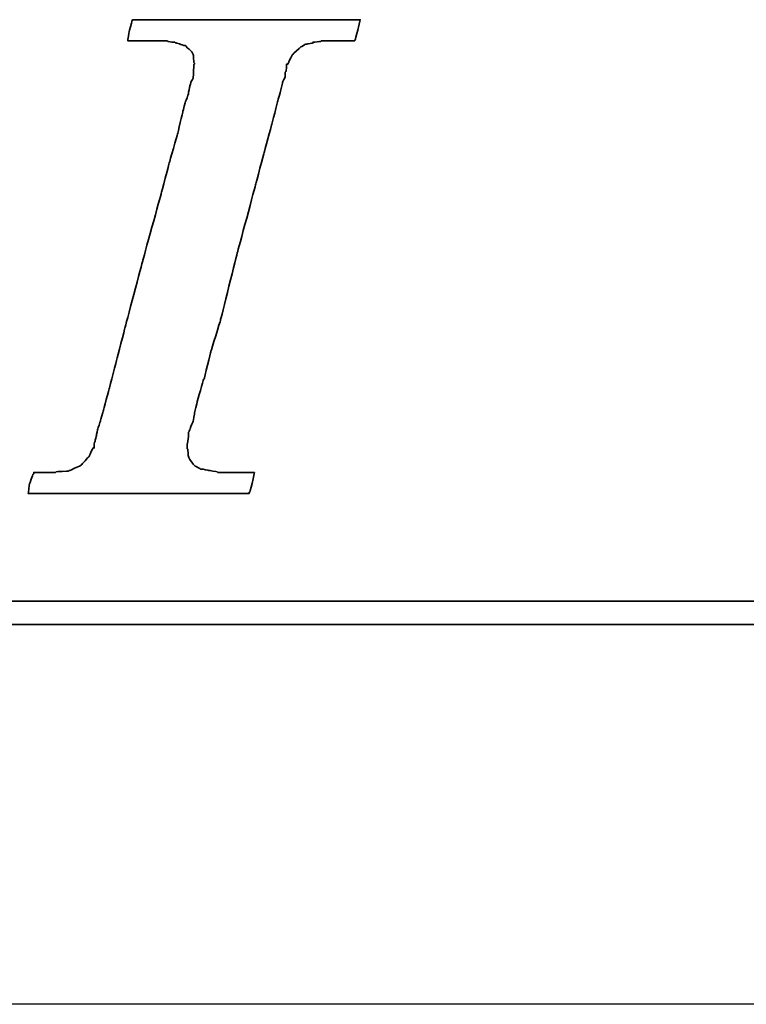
# Model space of a CAD drawing. Header units: millimetres. Extents: x -212 to 3135, y -1694 to 860.
# Tile 29 of 256: x 58.62 to 64.92, y -1671.7 to -1663.16. Entities that reach past the tile are written whole.
import ezdxf

# ---------------------------------------------------------------- set-up
doc = ezdxf.new("R2010")
doc.units = ezdxf.units.MM
doc.layers.add('2', color=7, linetype='CONTINUOUS', true_color=0xffffff)
doc.layers.add('DIM', color=4, linetype='CONTINUOUS')
doc.layers.add('layer 1', color=7, linetype='CONTINUOUS')

# ---------------------------------------------------------------- blocks, each defined once
blk = doc.blocks.new('TBI MOTION logo(完整正式版)')
at = {"layer": 'layer 1', "color": 22, "lineweight": 35}
for points, knots in [([(-40.59125, -7.94375), (-40.59125, -7.94375), (-40.97375, -7.94375), (-40.97375, -7.94375), (-40.97375, -7.94375), (-40.97375, -7.94375), (-41.38125, -7.94375), (-41.38125, -7.94375), (-41.38125, -7.94375), (-41.38125, -7.94375), (-41.54875, -7.94375), (-41.54875, -7.94375), (-41.54875, -7.94375), (-41.54875, -7.94375), (-41.59875, -7.94375), (-41.59875, -7.94375), (-41.59875, -7.94375), (-41.59875, -7.94375), (-41.88375, -7.94375), (-41.88375, -7.94375), (-41.88375, -7.94375), (-41.88375, -7.94375), (-41.90875, -7.91875), (-41.90875, -7.91875), (-41.90875, -7.91875), (-41.90875, -7.91875), (-42.19875, -7.87125), (-42.19875, -7.87125), (-42.19875, -7.87125), (-42.19875, -7.87125), (-42.43875, -7.82375), (-42.43875, -7.82375), (-42.43875, -7.82375), (-42.43875, -7.82375), (-42.45875, -7.82375), (-42.45875, -7.82375), (-42.45875, -7.82375), (-42.45875, -7.82375), (-42.48625, -7.82375), (-42.48625, -7.82375), (-42.48625, -7.82375), (-42.48625, -7.82375), (-42.67625, -7.72375), (-42.67625, -7.72375), (-42.67625, -7.72375), (-42.67625, -7.72375), (-42.70125, -7.70375), (-42.70125, -7.70375), (-42.70125, -7.70375), (-42.70125, -7.70375), (-42.72375, -7.67875), (-42.72375, -7.67875), (-42.72375, -7.67875), (-42.72375, -7.67875), (-42.86875, -7.48875), (-42.86875, -7.48875), (-42.86875, -7.48875), (-42.86875, -7.48875), (-42.89375, -7.43875), (-42.89375, -7.43875), (-42.89375, -7.43875), (-42.89375, -7.43875), (-42.91875, -7.38875), (-42.91875, -7.38875), (-42.91875, -7.38875), (-42.91875, -7.38875), (-42.93875, -7.12875), (-42.93875, -7.12875), (-42.93875, -7.12875), (-42.93875, -7.12875), (-42.96375, -7.10375), (-42.96375, -7.10375), (-42.96375, -7.10375), (-42.96375, -7.10375), (-42.96375, -7.05375), (-42.96375, -7.05375), (-42.96375, -7.05375), (-42.96375, -7.05375), (-42.96375, -7.00875), (-42.96375, -7.00875), (-42.96375, -7.00875), (-42.96375, -7.00875), (-42.91875, -6.69625), (-42.91875, -6.69625), (-42.91875, -6.69625), (-42.91875, -6.69625), (-42.91875, -6.62375), (-42.91875, -6.62375), (-42.91875, -6.62375), (-42.91875, -6.62375), (-42.91875, -6.59625), (-42.91875, -6.59625), (-42.91875, -6.59625), (-42.91875, -6.59625), (-42.91875, -6.57375), (-42.91875, -6.57375), (-42.91875, -6.57375), (-42.91875, -6.57375), (-42.91875, -6.52875), (-42.91875, -6.52875), (-42.91875, -6.52875), (-42.91875, -6.52875), (-42.89375, -6.50375), (-42.89375, -6.50375), (-42.89375, -6.50375), (-42.89375, -6.50375), (-42.84375, -6.38375), (-42.84375, -6.38375), (-42.84375, -6.38375), (-42.84375, -6.38375), (-42.84375, -6.35875), (-42.84375, -6.35875), (-42.84375, -6.35875), (-42.84375, -6.35875), (-42.74625, -6.14375), (-42.74625, -6.14375), (-42.74625, -6.14375), (-42.74625, -6.14375), (-42.70125, -5.85375), (-42.70125, -5.85375), (-42.70125, -5.85375), (-42.70125, -5.85375), (-42.60375, -5.47125), (-42.60375, -5.47125), (-42.60375, -5.47125), (-42.60375, -5.47125), (-42.60375, -5.44875), (-42.60375, -5.44875), (-42.60375, -5.44875), (-42.60375, -5.44875), (-42.38875, -4.67875), (-42.38875, -4.67875), (-42.38875, -4.67875), (-42.38875, -4.67875), (-42.36375, -4.65375), (-42.36375, -4.65375), (-42.36375, -4.65375), (-42.36375, -4.65375), (-42.12375, -3.69625), (-42.12375, -3.69625), (-42.12375, -3.69625), (-42.12375, -3.69625), (-42.12375, -3.67374), (-42.12375, -3.67374), (-42.12375, -3.67374), (-42.12375, -3.67374), (-41.78875, -2.59374), (-41.78875, -2.59374), (-41.78875, -2.59374), (-41.78875, -2.59374), (-41.18875, -0.19375), (-41.18875, -0.19375), (-41.18875, -0.19375), (-41.18875, -0.19375), (-40.54375, 2.20624), (-40.54375, 2.20624), (-40.54375, 2.20624), (-40.54375, 2.20624), (-40.25375, 3.30875), (-40.25375, 3.30875), (-40.25375, 3.30875), (-40.25375, 3.30875), (-39.98875, 4.27125), (-39.98875, 4.27125), (-39.98875, 4.27125), (-39.98875, 4.27125), (-39.77375, 5.13125), (-39.77375, 5.13125), (-39.77375, 5.13125), (-39.77375, 5.13125), (-39.67875, 5.47125), (-39.67875, 5.47125), (-39.67875, 5.47125), (-39.67875, 5.47125), (-39.60375, 5.75625), (-39.60375, 5.75625), (-39.60375, 5.75625), (-39.60375, 5.75625), (-39.60375, 5.78125), (-39.60375, 5.78125), (-39.60375, 5.78125), (-39.60375, 5.78125), (-39.50875, 5.97125), (-39.50875, 5.97125), (-39.50875, 5.97125), (-39.50875, 5.97125), (-39.50875, 6.13875), (-39.50875, 6.13875), (-39.50875, 6.13875), (-39.50875, 6.13875), (-39.48625, 6.16625), (-39.48625, 6.16625), (-39.48625, 6.16625), (-39.48625, 6.16625), (-39.46125, 6.28625), (-39.46125, 6.28625), (-39.46125, 6.28625), (-39.46125, 6.28625), (-39.46125, 6.42625), (-39.46125, 6.42625), (-39.46125, 6.42625), (-39.46125, 6.42625), (-39.41375, 6.42625), (-39.41375, 6.42625), (-39.41375, 6.42625), (-39.41375, 6.42625), (-39.29375, 6.69125), (-39.29375, 6.69125), (-39.29375, 6.69125), (-39.29375, 6.69125), (-39.26875, 6.74125), (-39.26875, 6.74125), (-39.26875, 6.74125), (-39.26875, 6.74125), (-39.24375, 6.76625), (-39.24375, 6.76625), (-39.24375, 6.76625), (-39.24375, 6.76625), (-38.98375, 7.00624), (-38.98375, 7.00624), (-38.98375, 7.00624), (-38.98375, 7.00624), (-38.95625, 7.02624), (-38.95625, 7.02624), (-38.95625, 7.02624), (-38.95625, 7.02624), (-38.78875, 7.12624), (-38.78875, 7.12624), (-38.78875, 7.12624), (-38.78875, 7.12624), (-38.76375, 7.12624), (-38.76375, 7.12624), (-38.76375, 7.12624), (-38.76375, 7.12624), (-38.74375, 7.12624), (-38.74375, 7.12624), (-38.74375, 7.12624), (-38.74375, 7.12624), (-38.52875, 7.17125), (-38.52875, 7.17125), (-38.52875, 7.17125), (-38.52875, 7.17125), (-38.52875, 7.19624), (-38.52875, 7.19624), (-38.52875, 7.19624), (-38.52875, 7.19624), (-38.50375, 7.19624), (-38.50375, 7.19624), (-38.50375, 7.19624), (-38.50375, 7.19624), (-38.26125, 7.21875), (-38.26125, 7.21875), (-38.26125, 7.21875), (-38.26125, 7.21875), (-38.23875, 7.24624), (-38.23875, 7.24624), (-38.23875, 7.24624), (-38.23875, 7.24624), (-38.21625, 7.24624), (-38.21625, 7.24624), (-38.21625, 7.24624), (-38.21625, 7.24624), (-38.18875, 7.24624), (-38.18875, 7.24624), (-38.18875, 7.24624), (-38.18875, 7.24624), (-37.90375, 7.24624), (-37.90375, 7.24624), (-37.90375, 7.24624), (-37.90375, 7.24624), (-37.85375, 7.24624), (-37.85375, 7.24624), (-37.85375, 7.24624), (-37.85375, 7.24624), (-37.75875, 7.24624), (-37.75875, 7.24624), (-37.75875, 7.24624), (-37.75875, 7.24624), (-37.42375, 7.24624), (-37.42375, 7.24624), (-37.42375, 7.24624), (-37.42375, 7.24624), (-37.08875, 7.24624), (-37.08875, 7.24624), (-37.08875, 7.24624), (-37.08875, 7.24624), (-37.06375, 7.24624), (-37.06375, 7.24624), (-37.06375, 7.24624), (-37.06375, 7.24624), (-37.06375, 7.26624), (-37.06375, 7.26624), (-37.06375, 7.26624), (-37.06375, 7.26624), (-37.03875, 7.29125), (-37.03875, 7.29125), (-37.03875, 7.29125), (-37.03875, 7.29125), (-37.03875, 7.31625), (-37.03875, 7.31625), (-37.03875, 7.31625), (-37.03875, 7.31625), (-36.94125, 7.67625), (-36.94125, 7.67625), (-36.94125, 7.67625), (-36.94125, 7.67625), (-36.86875, 7.98625), (-36.86875, 7.98625), (-36.86875, 7.98625), (-36.86875, 7.98625), (-36.98875, 7.98625), (-36.98875, 7.98625), (-36.98875, 7.98625), (-36.98875, 7.98625), (-37.42375, 7.98625), (-37.42375, 7.98625), (-37.42375, 7.98625), (-37.42375, 7.98625), (-37.94875, 7.98625), (-37.94875, 7.98625), (-37.94875, 7.98625), (-37.94875, 7.98625), (-38.57375, 7.98625), (-38.57375, 7.98625), (-38.57375, 7.98625), (-38.57375, 7.98625), (-39.29375, 7.98625), (-39.29375, 7.98625), (-39.29375, 7.98625), (-39.29375, 7.98625), (-40.82875, 7.98625), (-40.82875, 7.98625), (-40.82875, 7.98625), (-40.82875, 7.98625), (-42.36375, 7.98625), (-42.36375, 7.98625), (-42.36375, 7.98625), (-42.36375, 7.98625), (-43.08375, 7.98625), (-43.08375, 7.98625), (-43.08375, 7.98625), (-43.08375, 7.98625), (-43.70875, 7.98625), (-43.70875, 7.98625), (-43.70875, 7.98625), (-43.70875, 7.98625), (-44.23375, 7.98625), (-44.23375, 7.98625), (-44.23375, 7.98625), (-44.23375, 7.98625), (-44.66875, 7.98625), (-44.66875, 7.98625), (-44.66875, 7.98625), (-44.66875, 7.98625), (-44.88375, 7.98625), (-44.88375, 7.98625), (-44.88375, 7.98625), (-44.88375, 7.98625), (-44.90875, 7.94125), (-44.90875, 7.94125), (-44.90875, 7.94125), (-44.90875, 7.94125), (-44.90875, 7.91625), (-44.90875, 7.91625), (-44.90875, 7.91625), (-44.90875, 7.91625), (-45.00375, 7.55625), (-45.00375, 7.55625), (-45.00375, 7.55625), (-45.00375, 7.55625), (-45.05375, 7.24624), (-45.05375, 7.24624), (-45.05375, 7.24624), (-45.05375, 7.24624), (-44.61875, 7.24624), (-44.61875, 7.24624), (-44.61875, 7.24624), (-44.61875, 7.24624), (-44.11375, 7.24624), (-44.11375, 7.24624), (-44.11375, 7.24624), (-44.11375, 7.24624), (-43.99375, 7.24624), (-43.99375, 7.24624), (-43.99375, 7.24624), (-43.99375, 7.24624), (-43.94625, 7.24624), (-43.94625, 7.24624), (-43.94625, 7.24624), (-43.94625, 7.24624), (-43.92374, 7.24624), (-43.92374, 7.24624), (-43.92374, 7.24624), (-43.92374, 7.24624), (-43.65875, 7.24624), (-43.65875, 7.24624), (-43.65875, 7.24624), (-43.65875, 7.24624), (-43.63875, 7.21875), (-43.63875, 7.21875), (-43.63875, 7.21875), (-43.63875, 7.21875), (-43.46875, 7.19624), (-43.46875, 7.19624), (-43.46875, 7.19624), (-43.46875, 7.19624), (-43.39875, 7.19624), (-43.39875, 7.19624), (-43.39875, 7.19624), (-43.39875, 7.19624), (-43.37125, 7.17125), (-43.37125, 7.17125), (-43.37125, 7.17125), (-43.37125, 7.17125), (-43.34875, 7.17125), (-43.34875, 7.17125), (-43.34875, 7.17125), (-43.34875, 7.17125), (-43.20375, 7.12624), (-43.20375, 7.12624), (-43.20375, 7.12624), (-43.20375, 7.12624), (-43.05875, 7.07624), (-43.05875, 7.07624), (-43.05875, 7.07624), (-43.05875, 7.07624), (-43.01375, 7.07624), (-43.01375, 7.07624), (-43.01375, 7.07624), (-43.01375, 7.07624), (-42.98875, 7.02624), (-42.98875, 7.02624), (-42.98875, 7.02624), (-42.98875, 7.02624), (-42.79875, 6.86125), (-42.79875, 6.86125), (-42.79875, 6.86125), (-42.79875, 6.86125), (-42.77375, 6.81125), (-42.77375, 6.81125), (-42.77375, 6.81125), (-42.77375, 6.81125), (-42.74625, 6.76625), (-42.74625, 6.76625), (-42.74625, 6.76625), (-42.74625, 6.76625), (-42.72375, 6.47625), (-42.72375, 6.47625), (-42.72375, 6.47625), (-42.72375, 6.47625), (-42.70125, 6.45124), (-42.70125, 6.45124), (-42.70125, 6.45124), (-42.70125, 6.45124), (-42.70125, 6.42625), (-42.70125, 6.42625), (-42.70125, 6.42625), (-42.70125, 6.42625), (-42.72375, 6.40625), (-42.72375, 6.40625), (-42.72375, 6.40625), (-42.72375, 6.40625), (-42.74625, 5.97125), (-42.74625, 5.97125), (-42.74625, 5.97125), (-42.74625, 5.97125), (-42.74625, 5.94625), (-42.74625, 5.94625), (-42.74625, 5.94625), (-42.74625, 5.94625), (-42.74625, 5.92625), (-42.74625, 5.92625), (-42.74625, 5.92625), (-42.74625, 5.92625), (-42.77375, 5.87625), (-42.77375, 5.87625), (-42.77375, 5.87625), (-42.77375, 5.87625), (-42.81875, 5.80625), (-42.81875, 5.80625), (-42.81875, 5.80625), (-42.81875, 5.80625), (-42.86875, 5.63625), (-42.86875, 5.63625), (-42.86875, 5.63625), (-42.86875, 5.63625), (-42.91875, 5.39625), (-42.91875, 5.39625), (-42.91875, 5.39625), (-42.91875, 5.39625), (-42.91875, 5.37124), (-42.91875, 5.37124), (-42.91875, 5.37124), (-42.91875, 5.37124), (-43.01375, 5.10874), (-43.01375, 5.10874), (-43.01375, 5.10874), (-43.01375, 5.10874), (-43.10875, 4.77124), (-43.10875, 4.77124), (-43.10875, 4.77124), (-43.10875, 4.77124), (-43.29875, 3.95625), (-43.29875, 3.95625), (-43.29875, 3.95625), (-43.29875, 3.95625), (-43.58875, 2.95125), (-43.58875, 2.95125), (-43.58875, 2.95125), (-43.58875, 2.95125), (-43.87375, 1.87125), (-43.87375, 1.87125), (-43.87375, 1.87125), (-43.87375, 1.87125), (-44.52625, -0.50374), (-44.52625, -0.50374), (-44.52625, -0.50374), (-44.52625, -0.50374), (-45.14875, -2.85375), (-45.14875, -2.85375), (-45.14875, -2.85375), (-45.14875, -2.85375), (-45.43375, -3.95875), (-45.43375, -3.95875), (-45.43375, -3.95875), (-45.43375, -3.95875), (-45.69875, -4.96875), (-45.69875, -4.96875), (-45.69875, -4.96875), (-45.69875, -4.96875), (-45.91375, -5.78375), (-45.91375, -5.78375), (-45.91375, -5.78375), (-45.91375, -5.78375), (-46.01375, -6.11875), (-46.01375, -6.11875), (-46.01375, -6.11875), (-46.01375, -6.11875), (-46.01375, -6.14375), (-46.01375, -6.14375), (-46.01375, -6.14375), (-46.01375, -6.14375), (-46.10875, -6.40875), (-46.10875, -6.40875), (-46.10875, -6.40875), (-46.10875, -6.40875), (-46.15375, -6.64875), (-46.15375, -6.64875), (-46.15375, -6.64875), (-46.15375, -6.64875), (-46.20375, -6.83875), (-46.20375, -6.83875), (-46.20375, -6.83875), (-46.20375, -6.83875), (-46.22875, -6.93375), (-46.22875, -6.93375), (-46.22875, -6.93375), (-46.22875, -6.93375), (-46.22875, -7.07875), (-46.22875, -7.07875), (-46.22875, -7.07875), (-46.22875, -7.07875), (-46.27375, -7.07875), (-46.27375, -7.07875), (-46.27375, -7.07875), (-46.27375, -7.07875), (-46.39375, -7.34375), (-46.39375, -7.34375), (-46.39375, -7.34375), (-46.39375, -7.34375), (-46.39375, -7.36875), (-46.39375, -7.36875), (-46.39375, -7.36875), (-46.39375, -7.36875), (-46.42125, -7.38875), (-46.42125, -7.38875), (-46.42125, -7.38875), (-46.42125, -7.38875), (-46.68375, -7.67875), (-46.68375, -7.67875), (-46.68375, -7.67875), (-46.68375, -7.67875), (-46.70875, -7.70375), (-46.70875, -7.70375), (-46.70875, -7.70375), (-46.70875, -7.70375), (-46.75375, -7.72375), (-46.75375, -7.72375), (-46.75375, -7.72375), (-46.75375, -7.72375), (-47.08875, -7.87125), (-47.08875, -7.87125), (-47.08875, -7.87125), (-47.08875, -7.87125), (-47.11625, -7.87125), (-47.11625, -7.87125), (-47.11625, -7.87125), (-47.11625, -7.87125), (-47.13875, -7.89375), (-47.13875, -7.89375), (-47.13875, -7.89375), (-47.13875, -7.89375), (-47.56875, -7.91875), (-47.56875, -7.91875), (-47.56875, -7.91875), (-47.56875, -7.91875), (-47.59625, -7.94375), (-47.59625, -7.94375), (-47.59625, -7.94375), (-47.59625, -7.94375), (-47.64375, -7.94375), (-47.64375, -7.94375), (-47.64375, -7.94375), (-47.64375, -7.94375), (-47.73625, -7.94375), (-47.73625, -7.94375), (-47.73625, -7.94375), (-47.73625, -7.94375), (-48.07375, -7.94375), (-48.07375, -7.94375), (-48.07375, -7.94375), (-48.07375, -7.94375), (-48.36125, -7.94375), (-48.36125, -7.94375), (-48.36125, -7.94375), (-48.36125, -7.94375), (-48.36125, -7.96625), (-48.36125, -7.96625), (-48.36125, -7.96625), (-48.36125, -7.96625), (-48.36125, -7.99125), (-48.36125, -7.99125), (-48.36125, -7.99125), (-48.36125, -7.99125), (-48.38875, -8.01375), (-48.38875, -8.01375), (-48.38875, -8.01375), (-48.38875, -8.01375), (-48.50875, -8.34875), (-48.50875, -8.34875), (-48.50875, -8.34875), (-48.50875, -8.34875), (-48.55375, -8.68625), (-48.55375, -8.68625), (-48.55375, -8.68625), (-48.55375, -8.68625), (-48.45875, -8.68625), (-48.45875, -8.68625), (-48.45875, -8.68625), (-48.45875, -8.68625), (-48.07375, -8.68625), (-48.07375, -8.68625), (-48.07375, -8.68625), (-48.07375, -8.68625), (-47.52375, -8.68625), (-47.52375, -8.68625), (-47.52375, -8.68625), (-47.52375, -8.68625), (-46.92375, -8.68625), (-46.92375, -8.68625), (-46.92375, -8.68625), (-46.92375, -8.68625), (-46.25375, -8.68625), (-46.25375, -8.68625), (-46.25375, -8.68625), (-46.25375, -8.68625), (-46.20375, -8.68625), (-46.20375, -8.68625), (-46.20375, -8.68625), (-46.20375, -8.68625), (-44.71375, -8.68625), (-44.71375, -8.68625), (-44.71375, -8.68625), (-44.71375, -8.68625), (-43.22875, -8.68625), (-43.22875, -8.68625), (-43.22875, -8.68625), (-43.22875, -8.68625), (-42.55875, -8.68625), (-42.55875, -8.68625), (-42.55875, -8.68625), (-42.55875, -8.68625), (-42.50875, -8.68625), (-42.50875, -8.68625), (-42.50875, -8.68625), (-42.50875, -8.68625), (-41.93375, -8.68625), (-41.93375, -8.68625), (-41.93375, -8.68625), (-41.93375, -8.68625), (-41.38125, -8.68625), (-41.38125, -8.68625), (-41.38125, -8.68625), (-41.38125, -8.68625), (-40.97375, -8.68625), (-40.97375, -8.68625), (-40.97375, -8.68625), (-40.97375, -8.68625), (-40.78125, -8.68625), (-40.78125, -8.68625), (-40.78125, -8.68625), (-40.78125, -8.68625), (-40.78125, -8.63875), (-40.78125, -8.63875), (-40.78125, -8.63875), (-40.78125, -8.63875), (-40.75875, -8.63875), (-40.75875, -8.63875), (-40.75875, -8.63875), (-40.75875, -8.63875), (-40.66375, -8.27875), (-40.66375, -8.27875), (-40.66375, -8.27875), (-40.66375, -8.27875), (-40.59125, -7.94375), (-40.59125, -7.94375)], [0, 0, 0, 0, 0.00558659, 0.00558659, 0.00558659, 0.0055866, 0.01117318, 0.01117318, 0.01117318, 0.01117319, 0.01675978, 0.01675978, 0.01675978, 0.01675979, 0.02234637, 0.02234637, 0.02234637, 0.02234638, 0.02793296, 0.02793296, 0.02793296, 0.02793297, 0.03351955, 0.03351955, 0.03351955, 0.03351956, 0.03910615, 0.03910615, 0.03910615, 0.03910616, 0.04469274, 0.04469274, 0.04469274, 0.04469275, 0.05027933, 0.05027933, 0.05027933, 0.05027934, 0.05586592, 0.05586592, 0.05586592, 0.05586593, 0.06145251, 0.06145251, 0.06145251, 0.06145252, 0.06703911, 0.06703911, 0.06703911, 0.06703912, 0.0726257, 0.0726257, 0.0726257, 0.07262571, 0.07821229, 0.07821229, 0.07821229, 0.0782123, 0.08379888, 0.08379888, 0.08379888, 0.08379889, 0.08938547, 0.08938547, 0.08938547, 0.08938548, 0.09497207, 0.09497207, 0.09497207, 0.09497208, 0.10055866, 0.10055866, 0.10055866, 0.10055867, 0.10614525, 0.10614525, 0.10614525, 0.10614526, 0.11173184, 0.11173184, 0.11173184, 0.11173185, 0.11731844, 0.11731844, 0.11731844, 0.11731845, 0.12290503, 0.12290503, 0.12290503, 0.12290504, 0.12849162, 0.12849162, 0.12849162, 0.12849163, 0.13407821, 0.13407821, 0.13407821, 0.13407822, 0.1396648, 0.1396648, 0.1396648, 0.13966481, 0.1452514, 0.1452514, 0.1452514, 0.14525141, 0.15083799, 0.15083799, 0.15083799, 0.150838, 0.15642458, 0.15642458, 0.15642458, 0.15642459, 0.16201117, 0.16201117, 0.16201117, 0.16201118, 0.16759777, 0.16759777, 0.16759777, 0.16759778, 0.17318436, 0.17318436, 0.17318436, 0.17318437, 0.17877095, 0.17877095, 0.17877095, 0.17877096, 0.18435754, 0.18435754, 0.18435754, 0.18435755, 0.18994413, 0.18994413, 0.18994413, 0.18994414, 0.19553073, 0.19553073, 0.19553073, 0.19553074, 0.20111732, 0.20111732, 0.20111732, 0.20111733, 0.20670391, 0.20670391, 0.20670391, 0.20670392, 0.2122905, 0.2122905, 0.2122905, 0.21229051, 0.21787709, 0.21787709, 0.21787709, 0.2178771, 0.22346369, 0.22346369, 0.22346369, 0.2234637, 0.22905028, 0.22905028, 0.22905028, 0.22905029, 0.23463687, 0.23463687, 0.23463687, 0.23463688, 0.24022346, 0.24022346, 0.24022346, 0.24022347, 0.24581006, 0.24581006, 0.24581006, 0.24581007, 0.25139665, 0.25139665, 0.25139665, 0.25139666, 0.25698324, 0.25698324, 0.25698324, 0.25698325, 0.26256983, 0.26256983, 0.26256983, 0.26256984, 0.26815642, 0.26815642, 0.26815642, 0.26815643, 0.27374302, 0.27374302, 0.27374302, 0.27374303, 0.27932961, 0.27932961, 0.27932961, 0.27932962, 0.2849162, 0.2849162, 0.2849162, 0.28491621, 0.29050279, 0.29050279, 0.29050279, 0.2905028, 0.29608939, 0.29608939, 0.29608939, 0.2960894, 0.30167598, 0.30167598, 0.30167598, 0.30167599, 0.30726257, 0.30726257, 0.30726257, 0.30726258, 0.31284916, 0.31284916, 0.31284916, 0.31284917, 0.31843575, 0.31843575, 0.31843575, 0.31843576, 0.32402235, 0.32402235, 0.32402235, 0.32402236, 0.32960894, 0.32960894, 0.32960894, 0.32960895, 0.33519553, 0.33519553, 0.33519553, 0.33519554, 0.34078212, 0.34078212, 0.34078212, 0.34078213, 0.34636872, 0.34636872, 0.34636872, 0.34636873, 0.35195531, 0.35195531, 0.35195531, 0.35195532, 0.3575419, 0.3575419, 0.3575419, 0.35754191, 0.36312849, 0.36312849, 0.36312849, 0.3631285, 0.36871508, 0.36871508, 0.36871508, 0.36871509, 0.37430168, 0.37430168, 0.37430168, 0.37430169, 0.37988827, 0.37988827, 0.37988827, 0.37988828, 0.38547486, 0.38547486, 0.38547486, 0.38547487, 0.39106145, 0.39106145, 0.39106145, 0.39106146, 0.39664804, 0.39664804, 0.39664804, 0.39664805, 0.40223464, 0.40223464, 0.40223464, 0.40223465, 0.40782123, 0.40782123, 0.40782123, 0.40782124, 0.41340782, 0.41340782, 0.41340782, 0.41340783, 0.41899441, 0.41899441, 0.41899441, 0.41899442, 0.42458101, 0.42458101, 0.42458101, 0.42458102, 0.4301676, 0.4301676, 0.4301676, 0.43016761, 0.43575419, 0.43575419, 0.43575419, 0.4357542, 0.44134078, 0.44134078, 0.44134078, 0.44134079, 0.44692737, 0.44692737, 0.44692737, 0.44692738, 0.45251397, 0.45251397, 0.45251397, 0.45251398, 0.45810056, 0.45810056, 0.45810056, 0.45810057, 0.46368715, 0.46368715, 0.46368715, 0.46368716, 0.46927374, 0.46927374, 0.46927374, 0.46927375, 0.47486034, 0.47486034, 0.47486034, 0.47486035, 0.48044693, 0.48044693, 0.48044693, 0.48044694, 0.48603352, 0.48603352, 0.48603352, 0.48603353, 0.49162011, 0.49162011, 0.49162011, 0.49162012, 0.4972067, 0.4972067, 0.4972067, 0.49720671, 0.5027933, 0.5027933, 0.5027933, 0.50279331, 0.50837989, 0.50837989, 0.50837989, 0.5083799, 0.51396648, 0.51396648, 0.51396648, 0.51396649, 0.51955307, 0.51955307, 0.51955307, 0.51955308, 0.52513966, 0.52513966, 0.52513966, 0.52513967, 0.53072626, 0.53072626, 0.53072626, 0.53072627, 0.53631285, 0.53631285, 0.53631285, 0.53631286, 0.54189944, 0.54189944, 0.54189944, 0.54189945, 0.54748603, 0.54748603, 0.54748603, 0.54748604, 0.55307263, 0.55307263, 0.55307263, 0.55307264, 0.55865922, 0.55865922, 0.55865922, 0.55865923, 0.56424581, 0.56424581, 0.56424581, 0.56424582, 0.5698324, 0.5698324, 0.5698324, 0.56983241, 0.57541899, 0.57541899, 0.57541899, 0.575419, 0.58100559, 0.58100559, 0.58100559, 0.5810056, 0.58659218, 0.58659218, 0.58659218, 0.58659219, 0.59217877, 0.59217877, 0.59217877, 0.59217878, 0.59776536, 0.59776536, 0.59776536, 0.59776537, 0.60335196, 0.60335196, 0.60335196, 0.60335197, 0.60893855, 0.60893855, 0.60893855, 0.60893856, 0.61452514, 0.61452514, 0.61452514, 0.61452515, 0.62011173, 0.62011173, 0.62011173, 0.62011174, 0.62569832, 0.62569832, 0.62569832, 0.62569833, 0.63128492, 0.63128492, 0.63128492, 0.63128493, 0.63687151, 0.63687151, 0.63687151, 0.63687152, 0.6424581, 0.6424581, 0.6424581, 0.64245811, 0.64804469, 0.64804469, 0.64804469, 0.6480447, 0.65363128, 0.65363128, 0.65363128, 0.65363129, 0.65921788, 0.65921788, 0.65921788, 0.65921789, 0.66480447, 0.66480447, 0.66480447, 0.66480448, 0.67039106, 0.67039106, 0.67039106, 0.67039107, 0.67597765, 0.67597765, 0.67597765, 0.67597766, 0.68156425, 0.68156425, 0.68156425, 0.68156426, 0.68715084, 0.68715084, 0.68715084, 0.68715085, 0.69273743, 0.69273743, 0.69273743, 0.69273744, 0.69832402, 0.69832402, 0.69832402, 0.69832403, 0.70391061, 0.70391061, 0.70391061, 0.70391062, 0.70949721, 0.70949721, 0.70949721, 0.70949722, 0.7150838, 0.7150838, 0.7150838, 0.71508381, 0.72067039, 0.72067039, 0.72067039, 0.7206704, 0.72625698, 0.72625698, 0.72625698, 0.72625699, 0.73184358, 0.73184358, 0.73184358, 0.73184359, 0.73743017, 0.73743017, 0.73743017, 0.73743018, 0.74301676, 0.74301676, 0.74301676, 0.74301677, 0.74860335, 0.74860335, 0.74860335, 0.74860336, 0.75418994, 0.75418994, 0.75418994, 0.75418995, 0.75977654, 0.75977654, 0.75977654, 0.75977655, 0.76536313, 0.76536313, 0.76536313, 0.76536314, 0.77094972, 0.77094972, 0.77094972, 0.77094973, 0.77653631, 0.77653631, 0.77653631, 0.77653632, 0.78212291, 0.78212291, 0.78212291, 0.78212292, 0.7877095, 0.7877095, 0.7877095, 0.78770951, 0.79329609, 0.79329609, 0.79329609, 0.7932961, 0.79888268, 0.79888268, 0.79888268, 0.79888269, 0.80446927, 0.80446927, 0.80446927, 0.80446928, 0.81005587, 0.81005587, 0.81005587, 0.81005588, 0.81564246, 0.81564246, 0.81564246, 0.81564247, 0.82122905, 0.82122905, 0.82122905, 0.82122906, 0.82681564, 0.82681564, 0.82681564, 0.82681565, 0.83240223, 0.83240223, 0.83240223, 0.83240224, 0.83798883, 0.83798883, 0.83798883, 0.83798884, 0.84357542, 0.84357542, 0.84357542, 0.84357543, 0.84916201, 0.84916201, 0.84916201, 0.84916202, 0.8547486, 0.8547486, 0.8547486, 0.85474861, 0.8603352, 0.8603352, 0.8603352, 0.86033521, 0.86592179, 0.86592179, 0.86592179, 0.8659218, 0.87150838, 0.87150838, 0.87150838, 0.87150839, 0.87709497, 0.87709497, 0.87709497, 0.87709498, 0.88268156, 0.88268156, 0.88268156, 0.88268157, 0.88826816, 0.88826816, 0.88826816, 0.88826817, 0.89385475, 0.89385475, 0.89385475, 0.89385476, 0.89944134, 0.89944134, 0.89944134, 0.89944135, 0.90502793, 0.90502793, 0.90502793, 0.90502794, 0.91061453, 0.91061453, 0.91061453, 0.91061454, 0.91620112, 0.91620112, 0.91620112, 0.91620113, 0.92178771, 0.92178771, 0.92178771, 0.92178772, 0.9273743, 0.9273743, 0.9273743, 0.92737431, 0.93296089, 0.93296089, 0.93296089, 0.9329609, 0.93854749, 0.93854749, 0.93854749, 0.9385475, 0.94413408, 0.94413408, 0.94413408, 0.94413409, 0.94972067, 0.94972067, 0.94972067, 0.94972068, 0.95530726, 0.95530726, 0.95530726, 0.95530727, 0.96089385, 0.96089385, 0.96089385, 0.96089386, 0.96648045, 0.96648045, 0.96648045, 0.96648046, 0.97206704, 0.97206704, 0.97206704, 0.97206705, 0.97765363, 0.97765363, 0.97765363, 0.97765364, 0.98324022, 0.98324022, 0.98324022, 0.98324023, 0.98882682, 0.98882682, 0.98882682, 0.98882683, 0.99441341, 0.99441341, 0.99441341, 0.99441342, 1, 1, 1, 1]), ([(75.90875, -9.47875), (75.90875, -9.47875), (75.90875, -12.28625), (75.90875, -12.28625), (75.90875, -12.28625), (75.90875, -12.28625), (75.90875, -12.47875), (75.90875, -12.47875), (75.90875, -12.47875), (75.90875, -12.47875), (75.71625, -12.47875), (75.71625, -12.47875), (75.71625, -12.47875), (75.71625, -12.47875), (-88.32875, -12.47875), (-88.32875, -12.47875), (-88.32875, -12.47875), (-88.32875, -12.47875), (-88.32875, -13.29375), (-88.32875, -13.29375), (-88.32875, -13.29375), (-88.32875, -13.29375), (82.89125, -13.29375), (82.89125, -13.29375), (82.89125, -13.29375), (82.89125, -13.29375), (75.90875, -9.47875), (75.90875, -9.47875)], [0, 0, 0, 0, 0.14285714, 0.14285714, 0.14285714, 0.14285715, 0.28571429, 0.28571429, 0.28571429, 0.2857143, 0.42857143, 0.42857143, 0.42857143, 0.42857144, 0.57142857, 0.57142857, 0.57142857, 0.57142858, 0.71428571, 0.71428571, 0.71428571, 0.71428572, 0.85714286, 0.85714286, 0.85714286, 0.85714287, 1, 1, 1, 1])]:
    blk.add_open_spline(points, degree=3, knots=knots, dxfattribs=at)

msp = doc.modelspace()

# ---------------------------------------------------------------- linework, layer by layer
at = {"layer": '2', "linetype": 'Continuous'}
msp.add_line((76.2219, -1671.7037), (-18.8722, -1671.7037), dxfattribs=at)

# ---------------------------------------------------------------- block references
at = {"layer": 'DIM', "color": 7, "xscale": 0.246592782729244, "yscale": 0.246592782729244, "zscale": 0.246592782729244}
msp.add_blockref('TBI MOTION logo(完整正式版)', (70.666, -1665.1299), dxfattribs=at)

doc.saveas('drawing.dxf')
